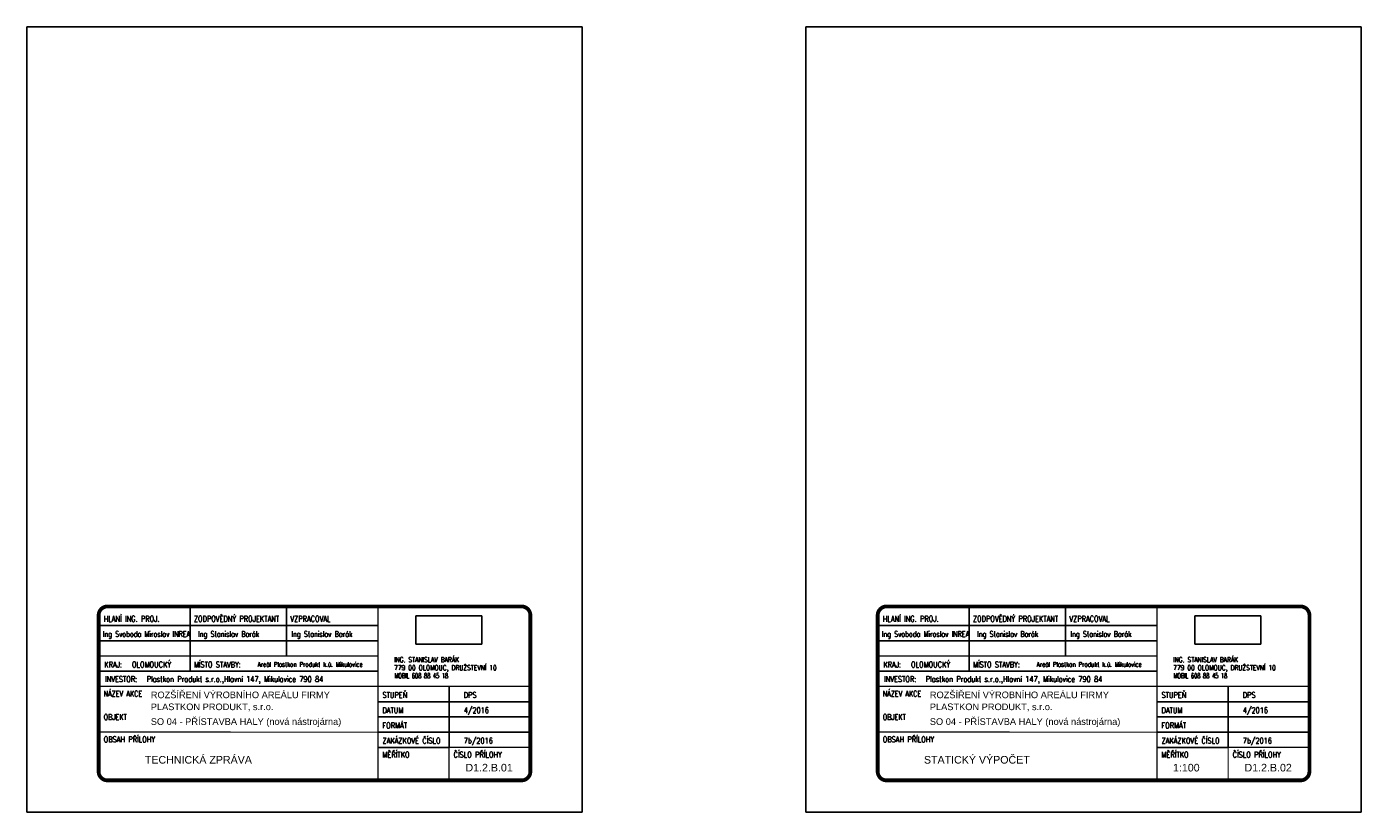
# Model space of a CAD drawing. Header units: millimetres. Extents: x -189 to 208706, y -45399 to 29996.
# Tile 15 of 16: x 110823 to 161271, y -18592 to 11108. Entities that reach past the tile are written whole.
import ezdxf

# ---------------------------------------------------------------- set-up
doc = ezdxf.new("R2010")
doc.units = ezdxf.units.MM
doc.header["$LTSCALE"] = 0.5
doc.layers.add('POPIS', color=6, linetype='Continuous')
doc.styles.add('ARIAL', font='ARIAL.TTF')
doc.styles.add('STATIKA', font='ROMANS.SHX')
picture_1 = doc.add_image_def('image1.jpg', size_in_pixel=(945, 405))

# ---------------------------------------------------------------- blocks, each defined once
blk = doc.blocks.new('A$C7C0A6E1A')
at = {"color": 7, "style": 'STATIKA'}
for s, width, p in [('779 00 OLOMOUC, DRUŽSTEVNÍ 10', 0.7, (-38, 606)), ('ING. STANISLAV BARÁK', 0.7, (-38, 1206)), ('MOBIL 608 88 45 18', 0.6, (-1, 0))]:
    blk.add_text(s, height=384, dxfattribs=dict(at, width=width)).set_placement(p)
image = blk.add_image(picture_1, insert=(1597, 2576), size_in_units=(5000, 2143))
image.dxf.flags = 7

msp = doc.modelspace()

# ---------------------------------------------------------------- linework, layer by layer
for p, q in [((110823.3, 11108.3), (110823.3, -18591.7)), ((131823.3, 11108.3), (110823.3, 11108.3)), ((131823.3, 11108.3), (131823.3, -18591.7)), ((140271.2, 11108.3), (140271.2, -18591.7)), ((161271.2, 11108.3), (140271.2, 11108.3)), ((161271.2, 11108.3), (161271.2, -18591.7)), ((126790.4, -16137.1), (124102.5, -16137.1)), ((156238.4, -16137.1), (153550.5, -16137.1)), ((131823.3, -18591.7), (110823.3, -18591.7)), ((161271.2, -18591.7), (140271.2, -18591.7))]:
    msp.add_line(p, q)
at = {"color": 7}
for p, q in [((116998.4, -10856.9), (116998.4, -12680.9)), ((120646.4, -10856.9), (120646.4, -12680.9)), ((146446.3, -10856.9), (146446.3, -12680.9)), ((150094.3, -10856.9), (150094.3, -12680.9)), ((113589.7, -11528.9), (124102.5, -11528.9)), ((143037.7, -11528.9), (153550.5, -11528.9)), ((113589.7, -12104.9), (124102.5, -12104.9)), ((143037.7, -12104.9), (153550.5, -12104.9)), ((116998.4, -12680.9), (116998.4, -13256.9)), ((146446.3, -12680.9), (146446.3, -13256.9)), ((113542.5, -13256.9), (124102.5, -13256.9)), ((142990.5, -13256.9), (153550.5, -13256.9)), ((126790.4, -16137.1), (126790.4, -13833)), ((126790.4, -16137.1), (126790.4, -13833)), ((156238.4, -16137.1), (156238.4, -13833)), ((156238.4, -16137.1), (156238.4, -13833)), ((129862.5, -14408.9), (124102.4, -14408.9)), ((159310.5, -14408.9), (153550.4, -14408.9)), ((129862.5, -14984.9), (124102.4, -14984.9)), ((159310.5, -14984.9), (153550.4, -14984.9)), ((129862.5, -15560.9), (124102.5, -15560.9)), ((159310.5, -15560.9), (153550.4, -15560.9))]:
    msp.add_line(p, q, dxfattribs=at)
at = {"color": 2, "const_width": 144}
for points in [[(113542.5, -11144.9), (113542.5, -17048.9, 0.4142136), (113878.5, -17384.9), (129526.5, -17384.9, 0.4142136), (129862.5, -17048.9), (129862.5, -11144.9, 0.4142136), (129526.5, -10808.9), (113878.5, -10808.9, 0.4142136)], [(142990.5, -11144.9), (142990.5, -17048.9, 0.4142136), (143326.5, -17384.9), (158974.5, -17384.9, 0.4142136), (159310.5, -17048.9), (159310.5, -11144.9, 0.4142136), (158974.5, -10808.9), (143326.5, -10808.9, 0.4142136)]]:
    msp.add_lwpolyline(points, format="xyb", close=True, dxfattribs=at)
at = {"color": 2, "const_width": 48}
for points in [[(113542.4, -13832.9), (124102.4, -13832.9), (124102.4, -10808.9)], [(142990.3, -13832.9), (153550.3, -13832.9), (153550.3, -10808.9)], [(113542.5, -12680.9), (124102.5, -12680.9)], [(142990.5, -12680.9), (153550.5, -12680.9)], [(124102.5, -17384.9), (124102.4, -13832.9), (129862.5, -13832.9)], [(153550.5, -17384.9), (153550.3, -13832.9), (159310.5, -13832.9)], [(124102.5, -15560.9), (113542.5, -15560.4)], [(153550.5, -15560.9), (142990.5, -15560.4)], [(129862.5, -16137), (126790.4, -16137.1), (126790.4, -17385)], [(159310.5, -16137), (156238.4, -16137.1), (156238.4, -17385)]]:
    msp.add_lwpolyline(points, dxfattribs=at)

# ---------------------------------------------------------------- block references
at = {"layer": 'POPIS', "xscale": 0.5, "yscale": 0.5, "zscale": 0.5}
for p in [(124729.8, -13524.4), (154177.7, -13524.4)]:
    msp.add_blockref('A$C7C0A6E1A', p, dxfattribs=at)

# ---------------------------------------------------------------- texts
at = {"color": 2, "style": 'STATIKA'}
for s, width, p in [('HLANÍ ING. PROJ.', 0.8, (113733.7, -11384.9)), ('ZODPOVĚDNÝ PROJEKTANT', 0.8, (117142.4, -11384.9)), ('VZPRACOVAL', 0.8, (120790.4, -11384.9)), ('HLANÍ ING. PROJ.', 0.8, (143181.7, -11384.9)), ('ZODPOVĚDNÝ PROJEKTANT', 0.8, (146590.3, -11384.9)), ('VZPRACOVAL', 0.8, (150238.3, -11384.9)), ('Ing Svoboda Miroslav INREA', 0.7, (113696.1, -11960.9)), ('Ing Stanislav Barák', 0.7, (117300.6, -11960.9)), ('Ing Stanislav Barák', 0.7, (120827.4, -11960.9)), ('Ing Svoboda Miroslav INREA', 0.7, (143144.1, -11960.9)), ('Ing Stanislav Barák', 0.7, (146748.6, -11960.9)), ('Ing Stanislav Barák', 0.7, (150275.3, -11960.9)), ('KRAJ:', 0.8, (113755.9, -13112.9)), ('MÍSTO STAVBY:', 0.8, (117142.4, -13112.9)), ('KRAJ:', 0.8, (143203.9, -13112.9)), ('MÍSTO STAVBY:', 0.8, (146590.3, -13112.9)), ('INVESTOR:', 0.8, (113782.4, -13664.9)), ('Plastkon Produkt s.r.o.,Hlavní 147, Mikulovice 790 84', 0.8, (115359.6, -13664.9)), ('INVESTOR:', 0.8, (143230.3, -13664.9)), ('Plastkon Produkt s.r.o.,Hlavní 147, Mikulovice 790 84', 0.8, (144807.6, -13664.9)), ('NÁZEV AKCE', 0.7, (113734.4, -14216.9)), ('STUPEŇ', 0.8, (124270.4, -14264.9)), ('DPS', 0.8, (127342.5, -14264.9)), ('NÁZEV AKCE', 0.7, (143182.3, -14216.9)), ('STUPEŇ', 0.8, (153718.4, -14264.9)), ('DPS', 0.8, (156790.4, -14264.9)), ('DATUM', 0.8, (124270.4, -14840.9)), ('DATUM', 0.8, (153718.4, -14840.9)), ('OBJEKT', 0.7, (113734.4, -15100.3)), ('FORMÁT', 0.8, (124270.5, -15416.9)), ('OBJEKT', 0.7, (143182.3, -15100.3)), ('FORMÁT', 0.8, (153718.4, -15416.9)), ('OBSAH PŘÍLOHY', 0.8, (113734.5, -15944.4)), ('ZAKÁZKOVÉ ČÍSLO', 0.8, (124270.5, -15993.1)), ('OBSAH PŘÍLOHY', 0.8, (143182.4, -15944.4)), ('ZAKÁZKOVÉ ČÍSLO', 0.8, (153718.5, -15993.1)), ('MĚŘÍTKO', 0.8, (124270.5, -16521.1)), ('ČÍSLO PŘÍLOHY', 0.8, (126958.4, -16521.1)), ('MĚŘÍTKO', 0.8, (153718.5, -16521.1)), ('ČÍSLO PŘÍLOHY', 0.8, (156406.4, -16521.1))]:
    msp.add_text(s, height=216, dxfattribs=dict(at, width=width)).set_placement(p)
at = {"color": 2, "style": 'STATIKA', "width": 0.8}
for s, height, p in [('OLOMOUCKÝ', 216, (114801.5, -13112.9)), ('Areál Plastkon Produkt k.ú. Mikulovice', 172.8, (119553.4, -13086.3)), ('OLOMOUCKÝ', 216, (144249.5, -13112.9)), ('Areál Plastkon Produkt k.ú. Mikulovice', 172.8, (149001.3, -13086.3)), ('4/2016', 216, (127342.5, -14840.9)), ('4/2016', 216, (156790.5, -14840.9)), ('7b/2016', 216, (127342.5, -15992.9)), ('7b/2016', 216, (156790.5, -15992.9))]:
    msp.add_text(s, height=height, rotation=0, dxfattribs=at).set_placement(p)
at = {"layer": 'POPIS', "color": 6, "style": 'ARIAL'}
for s, height, p in [('ROZŠÍŘENÍ VÝROBNÍHO AREÁLU FIRMY', 250, (115513.8, -14276.9)), ('ROZŠÍŘENÍ VÝROBNÍHO AREÁLU FIRMY', 250, (144961.8, -14276.9)), ('TECHNICKÁ ZPRÁVA', 288, (115290.9, -16749.4)), ('STATICKÝ VÝPOČET', 288, (144738.8, -16749.4)), ('D1.2.B.01', 288, (127408, -17047.3)), ('1:100', 288, (154153.2, -17047.3)), ('D1.2.B.02', 288, (156855.9, -17047.3))]:
    msp.add_text(s, height=height, rotation=0, dxfattribs=at).set_placement(p)
for s, p in [('PLASTKON PRODUKT, s.r.o.', (115513.8, -14729)), ('PLASTKON PRODUKT, s.r.o.', (144961.8, -14729)), ('SO 04 - PŘÍSTAVBA HALY (nová nástrojárna)', (115513.8, -15287)), ('SO 04 - PŘÍSTAVBA HALY (nová nástrojárna)', (144961.8, -15287))]:
    msp.add_text(s, height=250, dxfattribs=at).set_placement(p)

doc.saveas('drawing.dxf')
